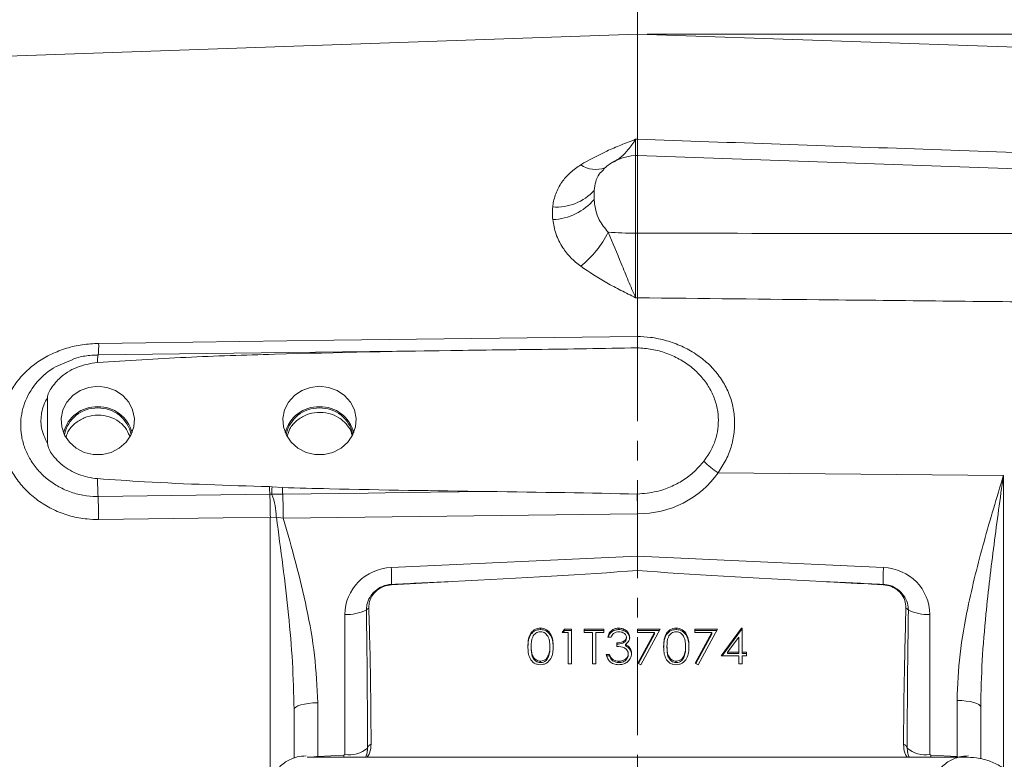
# Model space of a CAD drawing. Header units: inches. Extents: x 0.3 to 33.9, y 0.2 to 21.6.
# Tile 13 of 23: x 20.2 to 25.2, y 8.9 to 12.7. Entities that reach past the tile are written whole.
import ezdxf

# ---------------------------------------------------------------- set-up
doc = ezdxf.new("R2010")
doc.units = ezdxf.units.IN
doc.header["$MEASUREMENT"] = 0
doc.linetypes.add('CENTERX2', pattern=[0.8, 0.5, -0.1, 0.1, -0.1])
doc.layers.add('SLD-0', color=7, linetype='Continuous', lineweight=15)
doc.styles.add('SLDTEXTSTYLE0', font='TXT', dxfattribs={"width": 0.75})
doc.dimstyles.new('SLDDIMSTYLE0', dxfattribs={"dimtxt": 0.25, "dimasz": 0.13, "dimexe": 0, "dimexo": 0.0625, "dimgap": 0.0625, "dimtad": 0, "dimtih": 1, "dimtoh": 1, "dimrnd": 1e-09, "dimzin": 12, "dimdsep": 46, "dimtxsty": 'SLDTEXTSTYLE0', "dimsah": 1, "dimcen": 0.09, "dimadec": 0, "dimazin": 3, "dimtfac": 1, "dimtofl": 0, "dimtmove": 0, "dimatfit": 3, "dimfxl": 1, "dimfrac": 2, "dimtolj": 1, "dimtzin": 12, "dimarcsym": 0})

# ---------------------------------------------------------------- blocks, each defined once
blk = doc.blocks.new('_D_6')
at = {"layer": 'SLD-0'}
for p, q in [((25.8935, 12.5166), (25.8935, 13.5957)), ((24.2195, 13.5075), (24.1687, 13.5075)), ((24.1687, 13.5075), (24.1687, 13.1106)), ((24.993, 13.5075), (25.0437, 13.5075)), ((25.0437, 13.5075), (25.0437, 13.1106)), ((23.319, 13.4707), (24.0799, 13.4707)), ((25.8935, 13.4707), (25.1325, 13.4707)), ((24.1687, 13.1106), (24.2195, 13.1106)), ((25.0437, 13.1106), (24.993, 13.1106))]:
    blk.add_line(p, q, dxfattribs=at)
for points in [[(23.319, 13.4707), (23.449, 13.4507), (23.449, 13.4907)], [(25.8935, 13.4707), (25.7635, 13.4907), (25.7635, 13.4507)]]:
    blk.add_solid(points, dxfattribs=at)
at = {"layer": 'SLD-0', "char_height": 0.25, "attachment_point": 1, "style": 'SLDTEXTSTYLE0'}
for s, insert in [('2.57', (24.1814, 13.8805, -2.4475)), ('65.4', (24.283, 13.4329, -2.4475))]:
    blk.add_mtext(s, dxfattribs=dict(at, insert=insert))
blk = doc.blocks.new('_D_7')
at = {"layer": 'SLD-0'}
for p, q in [((27.3015, 11.1869), (27.3015, 14.7768)), ((24.8311, 14.6886), (24.7803, 14.6886)), ((24.7803, 14.6886), (24.7803, 14.2917)), ((25.7893, 14.6886), (25.8401, 14.6886)), ((25.8401, 14.6886), (25.8401, 14.2917)), ((23.319, 14.6518), (24.6916, 14.6518)), ((27.3015, 14.6518), (25.9289, 14.6518)), ((24.7803, 14.2917), (24.8311, 14.2917)), ((25.8401, 14.2917), (25.7893, 14.2917))]:
    blk.add_line(p, q, dxfattribs=at)
for points in [[(23.319, 14.6518), (23.449, 14.6318), (23.449, 14.6718)], [(27.3015, 14.6518), (27.1715, 14.6718), (27.1715, 14.6318)]]:
    blk.add_solid(points, dxfattribs=at)
at = {"layer": 'SLD-0', "char_height": 0.25, "attachment_point": 1, "style": 'SLDTEXTSTYLE0'}
for s, insert in [('3.98', (24.8854, 15.0616, -2.4475)), ('101.2', (24.8946, 14.614, -2.4475))]:
    blk.add_mtext(s, dxfattribs=dict(at, insert=insert))
blk = doc.blocks.new('_D_8')
at = {"layer": 'SLD-0'}
for p, q in [((18.751, 11.6936), (18.751, 13.5957)), ((20.5559, 13.5075), (20.5051, 13.5075)), ((20.5051, 13.5075), (20.5051, 13.1106)), ((21.5141, 13.5075), (21.5649, 13.5075)), ((21.5649, 13.5075), (21.5649, 13.1106)), ((18.751, 13.4707), (20.4163, 13.4707)), ((23.319, 13.4707), (21.6536, 13.4707)), ((20.5051, 13.1106), (20.5559, 13.1106)), ((21.5649, 13.1106), (21.5141, 13.1106))]:
    blk.add_line(p, q, dxfattribs=at)
for points in [[(18.751, 13.4707), (18.881, 13.4507), (18.881, 13.4907)], [(23.319, 13.4707), (23.189, 13.4907), (23.189, 13.4507)]]:
    blk.add_solid(points, dxfattribs=at)
at = {"layer": 'SLD-0', "char_height": 0.25, "attachment_point": 1, "style": 'SLDTEXTSTYLE0'}
for s, insert in [('4.57', (20.6101, 13.8805, -2.4475)), ('116.0', (20.6193, 13.4329, -2.4475))]:
    blk.add_mtext(s, dxfattribs=dict(at, insert=insert))
blk = doc.blocks.new('_D_9')
at = {"layer": 'SLD-0'}
for p, q in [((16.396, 10.1383), (16.396, 14.7768)), ((19.3784, 14.6886), (19.3276, 14.6886)), ((19.3276, 14.6886), (19.3276, 14.2917)), ((20.3366, 14.6886), (20.3874, 14.6886)), ((20.3874, 14.6886), (20.3874, 14.2917)), ((16.396, 14.6518), (19.2388, 14.6518)), ((23.319, 14.6518), (20.4761, 14.6518)), ((19.3276, 14.2917), (19.3784, 14.2917)), ((20.3874, 14.2917), (20.3366, 14.2917))]:
    blk.add_line(p, q, dxfattribs=at)
for points in [[(16.396, 14.6518), (16.526, 14.6318), (16.526, 14.6718)], [(23.319, 14.6518), (23.189, 14.6718), (23.189, 14.6318)]]:
    blk.add_solid(points, dxfattribs=at)
at = {"layer": 'SLD-0', "char_height": 0.25, "attachment_point": 1, "style": 'SLDTEXTSTYLE0'}
for s, insert in [('6.92', (19.4326, 15.0616, -2.4475)), ('175.8', (19.4418, 14.614, -2.4475))]:
    blk.add_mtext(s, dxfattribs=dict(at, insert=insert))
blk = doc.blocks.new('_D_11')
at = {"layer": 'SLD-0'}
for p, q in [((23.369, 12.6045), (30.951, 12.6045)), ((30.826, 12.6045), (30.826, 9.2256)), ((30.3469, 8.8515), (30.2962, 8.8515)), ((30.2962, 8.8515), (30.2962, 8.4547)), ((31.3051, 8.8515), (31.3559, 8.8515)), ((31.3559, 8.8515), (31.3559, 8.4547)), ((30.2962, 8.4547), (30.3469, 8.4547)), ((31.3559, 8.4547), (31.3051, 8.4547)), ((30.826, 5.0249), (30.826, 8.4039)), ((26.866, 5.0249), (30.951, 5.0249))]:
    blk.add_line(p, q, dxfattribs=at)
for points in [[(30.826, 12.6045), (30.806, 12.4745), (30.846, 12.4745)], [(30.826, 5.0249), (30.846, 5.1549), (30.806, 5.1549)]]:
    blk.add_solid(points, dxfattribs=at)
at = {"layer": 'SLD-0', "char_height": 0.25, "attachment_point": 1, "style": 'SLDTEXTSTYLE0'}
for s, insert in [('7.58', (30.4012, 9.2246, -2.4475)), ('192.5', (30.4104, 8.7769, -2.4475))]:
    blk.add_mtext(s, dxfattribs=dict(at, insert=insert))

msp = doc.modelspace()

# ---------------------------------------------------------------- linework, layer by layer
at = {"color": 7, "linetype": 'Continuous', "lineweight": 15}
for p, q in [((23.319, 12.6045), (19.7703, 12.4806)), ((25.5232, 12.5276), (23.319, 12.6045)), ((23.319, 12.0686), (23.319, 12.6045)), ((23.3102, 12.0683), (23.319, 12.0686)), ((23.319, 11.9856), (23.3102, 11.9853)), ((25.5232, 11.9086), (23.319, 11.9856)), ((23.319, 11.9856), (23.319, 11.5901)), ((23.3102, 11.5901), (23.319, 11.5901)), ((23.319, 11.2607), (23.3102, 11.2606)), ((23.319, 11.0641), (23.319, 11.2607)), ((23.319, 11.0641), (23.319, 11.064)), ((22.3699, 10.9923), (20.5701, 10.9695)), ((20.3122, 10.5187), (20.3122, 10.7522)), ((25.1848, 10.3555), (23.7306, 10.3695)), ((21.444, 10.2985), (21.457, 10.2976)), ((21.457, 10.2976), (21.5102, 10.2938)), ((21.4455, 10.2597), (20.5703, 10.2487)), ((21.5115, 10.2607), (21.4564, 10.2595)), ((21.479, 10.1432), (21.4483, 10.1421)), ((21.5142, 10.1375), (21.479, 10.1432)), ((23.319, 10.1602), (21.5142, 10.1375)), ((23.319, 9.945), (23.319, 10.1602)), ((23.319, 10.1602), (23.319, 10.1602)), ((22.0646, 9.887), (23.319, 9.945)), ((23.319, 9.945), (24.5733, 9.887)), ((23.319, 9.945), (23.319, 9.8711)), ((22.3746, 9.815), (22.066, 9.7988)), ((21.8282, 8.9348), (21.8282, 9.6478)), ((24.8098, 9.6478), (24.8098, 8.9348)), ((22.8247, 9.5706), (22.8247, 9.5778)), ((22.9365, 9.555), (22.9477, 9.5732)), ((22.9658, 9.555), (22.9365, 9.555)), ((22.9409, 9.555), (22.9477, 9.566)), ((22.9477, 9.5732), (22.9828, 9.5732)), ((22.9477, 9.566), (22.9477, 9.5732)), ((22.9477, 9.566), (22.9828, 9.566)), ((22.9658, 9.3958), (22.9658, 9.555)), ((22.9828, 9.5732), (22.9828, 9.3958)), ((23.0486, 9.5732), (23.1485, 9.5732)), ((23.0486, 9.555), (23.0486, 9.5732)), ((23.0486, 9.566), (23.1485, 9.566)), ((23.09, 9.555), (23.0486, 9.555)), ((23.09, 9.3958), (23.09, 9.555)), ((23.107, 9.555), (23.107, 9.3958)), ((23.1485, 9.555), (23.107, 9.555)), ((23.1485, 9.5732), (23.1485, 9.555)), ((23.2245, 9.5706), (23.2245, 9.5778)), ((23.319, 9.5732), (23.4359, 9.5732)), ((23.319, 9.555), (23.319, 9.5732)), ((23.319, 9.566), (23.432, 9.566)), ((23.407, 9.555), (23.319, 9.555)), ((23.3213, 9.3988), (23.407, 9.555)), ((23.3244, 9.3973), (23.407, 9.5478)), ((23.4359, 9.5732), (23.336, 9.3913)), ((23.407, 9.5478), (23.407, 9.555)), ((23.5165, 9.5706), (23.5165, 9.5778)), ((23.6113, 9.5732), (23.7282, 9.5732)), ((23.6113, 9.555), (23.6113, 9.5732)), ((23.6113, 9.566), (23.7243, 9.566)), ((23.6993, 9.555), (23.6113, 9.555)), ((23.6136, 9.3988), (23.6993, 9.555)), ((23.6167, 9.3973), (23.6993, 9.5478)), ((23.7282, 9.5732), (23.6283, 9.3913)), ((23.6993, 9.5478), (23.6993, 9.555)), ((23.7453, 9.4368), (23.849, 9.5778)), ((23.7505, 9.4368), (23.849, 9.5706)), ((23.849, 9.5778), (23.8524, 9.5778)), ((23.849, 9.5706), (23.849, 9.5778)), ((23.849, 9.5706), (23.8524, 9.5706)), ((23.8524, 9.5778), (23.8524, 9.4549)), ((23.185, 9.5323), (23.1679, 9.5323)), ((23.2142, 9.4845), (23.2142, 9.5027)), ((23.2578, 9.488), (23.2578, 9.4952)), ((23.2629, 9.5246), (23.2629, 9.5317)), ((23.8354, 9.532), (23.7787, 9.4549)), ((23.8354, 9.4549), (23.8354, 9.532)), ((22.7782, 9.4773), (22.7782, 9.4845)), ((22.866, 9.4328), (22.866, 9.4399)), ((22.8732, 9.4773), (22.8732, 9.4845)), ((23.1606, 9.4436), (23.1777, 9.4436)), ((23.1606, 9.4364), (23.1777, 9.4364)), ((23.1777, 9.4364), (23.1777, 9.4436)), ((23.2727, 9.4398), (23.2727, 9.447)), ((23.2784, 9.4729), (23.2784, 9.48)), ((23.47, 9.4773), (23.47, 9.4845)), ((23.5578, 9.4328), (23.5578, 9.4399)), ((23.565, 9.4773), (23.565, 9.4845)), ((23.8354, 9.4368), (23.7453, 9.4368)), ((23.7787, 9.4549), (23.8354, 9.4549)), ((23.7787, 9.4478), (23.7787, 9.4549)), ((23.7787, 9.4478), (23.8354, 9.4478)), ((23.8354, 9.4478), (23.8354, 9.4549)), ((23.8354, 9.3958), (23.8354, 9.4368)), ((23.8524, 9.4549), (23.8744, 9.4549)), ((23.8524, 9.4478), (23.8524, 9.4549)), ((23.8524, 9.4478), (23.8744, 9.4478)), ((23.8524, 9.4368), (23.8524, 9.3958)), ((23.8744, 9.4368), (23.8524, 9.4368)), ((23.8744, 9.4549), (23.8744, 9.4368)), ((22.8252, 9.4023), (22.8252, 9.4095)), ((22.9828, 9.3958), (22.9658, 9.3958)), ((23.107, 9.3958), (23.09, 9.3958)), ((23.1926, 9.4119), (23.1926, 9.4191)), ((23.2243, 9.4023), (23.2243, 9.4095)), ((23.336, 9.3913), (23.3213, 9.3988)), ((23.517, 9.4023), (23.517, 9.4095)), ((23.6283, 9.3913), (23.6136, 9.3988)), ((23.8524, 9.3958), (23.8354, 9.3958)), ((21.6896, 9.1973), (21.6896, 8.9238)), ((24.9483, 8.9238), (24.9483, 9.2094)), ((21.569, 8.9165), (21.569, 9.1628)), ((25.069, 9.1749), (25.069, 8.9129)), ((21.8233, 8.93), (21.8282, 8.9348)), ((21.9429, 8.9464), (21.9407, 8.9457)), ((24.6941, 8.9664), (24.6957, 8.9521)), ((24.6961, 8.9525), (24.697, 8.9461)), ((24.8098, 8.9348), (24.8146, 8.93)), ((25.0003, 8.9206), (21.6366, 8.9206)), ((21.6896, 8.9238), (21.8233, 8.93)), ((24.8146, 8.93), (24.9483, 8.9238))]:
    msp.add_line(p, q, dxfattribs=at)
at = {"color": 8, "linetype": 'Continuous', "lineweight": 15}
for p, q in [((23.3102, 11.9853), (23.3102, 11.5901)), ((25.1848, 10.3555), (25.1848, 8.8634)), ((21.4483, 8.8598), (21.4483, 10.1421)), ((21.6896, 8.9238), (21.6897, 8.9206)), ((21.8233, 8.93), (21.8237, 8.9206)), ((24.8146, 8.93), (24.8142, 8.9206)), ((24.9483, 8.9238), (24.9482, 8.9206))]:
    msp.add_line(p, q, dxfattribs=at)
at = {"color": 7, "linetype": 'Continuous', "lineweight": 15, "flags": 128}
for points in [[(20.5732, 11.0287), (20.813, 11.0318), (21.7724, 11.0442), (23.319, 11.0641)], [(20.569, 10.8098), (20.5225, 10.8043), (20.479, 10.7882), (20.4411, 10.7626), (20.4113, 10.7289), (20.3914, 10.6894), (20.3826, 10.6464), (20.3856, 10.6028), (20.4, 10.5613), (20.4251, 10.5244), (20.4592, 10.4945), (20.5002, 10.4734), (20.5456, 10.4625), (20.5924, 10.4625), (20.6377, 10.4734), (20.6787, 10.4945), (20.7128, 10.5244), (20.7379, 10.5613), (20.7524, 10.6028), (20.7553, 10.6464), (20.7466, 10.6894), (20.7266, 10.7289), (20.6968, 10.7626), (20.6589, 10.7882), (20.6154, 10.8043), (20.569, 10.8098)], [(21.699, 10.8098), (21.6525, 10.8043), (21.609, 10.7882), (21.5711, 10.7626), (21.5413, 10.7289), (21.5214, 10.6894), (21.5126, 10.6464), (21.5156, 10.6028), (21.53, 10.5613), (21.5551, 10.5244), (21.5892, 10.4945), (21.6302, 10.4734), (21.6756, 10.4625), (21.7224, 10.4625), (21.7677, 10.4734), (21.8087, 10.4945), (21.8428, 10.5244), (21.8679, 10.5613), (21.8824, 10.6028), (21.8853, 10.6464), (21.8766, 10.6894), (21.8566, 10.7289), (21.8268, 10.7626), (21.7889, 10.7882), (21.7454, 10.8043), (21.699, 10.8098)], [(22.5547, 10.2737), (22.1196, 10.2683), (21.9467, 10.2661), (21.5115, 10.2607)], [(21.4483, 10.1421), (21.2085, 10.1392), (20.5732, 10.1312)], [(21.6896, 9.1973), (21.6658, 9.1964), (21.6431, 9.1943), (21.6223, 9.191), (21.6041, 9.1868), (21.5891, 9.1816), (21.5781, 9.1757), (21.5713, 9.1694), (21.569, 9.1628)], [(24.9483, 9.2094), (24.9721, 9.2085), (24.9948, 9.2064), (25.0157, 9.2032), (25.0339, 9.1989), (25.0488, 9.1937), (25.0599, 9.1879), (25.0667, 9.1815), (25.069, 9.1749)]]:
    msp.add_lwpolyline(points, dxfattribs=at)
at = {"color": 7, "linetype": 'Continuous', "lineweight": 15}
for centre, radius, start, end in [((23.319, 11.7354), 0.25, 92, 133.4921), ((22.9071, 11.9815), 0.2586, 265.6604, 317.8805), ((22.8775, 11.9487), 0.2895, 271.9958, 319.9014), ((22.7102, 11.8226), 0.5134, 308.5679, 333.654), ((23.3117, 13.7323), 2.1422, 266.2144, 269.9615), ((20.5641, 10.5304), 0.1752, 88.3929, 165.6463), ((20.564, 10.5313), 0.1681, 88.3112, 169.0104), ((20.5739, 10.5304), 0.1752, 14.3543, 91.6065), ((20.5739, 10.5313), 0.1681, 10.9897, 91.6887), ((21.6941, 10.5304), 0.1752, 88.3929, 165.6463), ((21.694, 10.5313), 0.1681, 88.3111, 169.0105), ((21.7039, 10.5304), 0.1752, 14.354, 91.6068), ((21.7039, 10.5313), 0.1681, 10.9895, 91.6889), ((23.9508, 10.7144), 0.4092, 224.3358, 237.4492), ((23.0665, 10.3648), 2.4989, 180.5846, 182.6614), ((23.1516, 10.345), 1.7082, 181.5627, 182.8634), ((22.3324, 10.2646), 0.8761, 177.8461, 180.3382), ((23.2523, 10.3441), 1.7428, 181.6541, 182.745), ((17.8147, 10.1227), 2.7585, 0.178, 2.6197), ((18.6831, 10.1336), 2.7653, 0.1765, 2.6134), ((21.1179, 10.1333), 0.3611, 1.5613, 20.4406), ((18.5831, 10.1342), 2.9311, 0.0642, 2.4731), ((21.0124, 9.8247), 1.054, 358.6948, 3.3916), ((25.6256, 9.8247), 1.0542, 176.6087, 181.3051), ((22.0824, 9.7982), 0.0164, 171.5885, 177.8851), ((24.5555, 9.7982), 0.0164, 2.1149, 8.4115), ((21.8421, 9.8575), 0.2102, 266.1928, 297.0836), ((21.977, 9.6333), 0.054, 119.6028, 136.6229), ((24.6609, 9.6333), 0.054, 43.3771, 60.3972), ((24.7958, 9.8575), 0.2102, 242.9164, 273.8072), ((21.9748, 8.958), 0.0321, 113.2501, 164.7465), ((24.6631, 8.958), 0.0321, 15.2535, 66.7499), ((21.8523, 9.0742), 0.1414, 260.1839, 310.3537), ((24.7857, 9.0742), 0.1414, 229.6463, 279.8161)]:
    msp.add_arc(centre, radius, start, end, dxfattribs=at)
at = {"color": 8, "linetype": 'Continuous', "lineweight": 15}
for centre, radius, start, end in [((23.1066, 12.0486), 0.134, 235.2394, 290.6815), ((20.2498, 11.0134), 0.3237, 352.1538, 2.7167), ((20.7351, 10.9402), 0.1676, 169.9266, 182.9121)]:
    msp.add_arc(centre, radius, start, end, dxfattribs=at)
at = {"color": 7, "linetype": 'Continuous', "lineweight": 15}
for centre, major_axis, ratio, start_param, end_param in [((23.3148, 10.6427), (0.4929, -0.0872), 0.962793, 4.889568, 5.863291), ((21.3633, 10.1687), (3.4254, 0), 0.032706, 0.963213, 1.21557), ((22.0732, 9.6509), (0.2415, 0.0428), 0.962793, 1.4369, 2.97279), ((24.5648, 9.6509), (0.2415, -0.0428), 0.962793, 0.168803, 1.704693), ((20.982, 9.8702), (3.1511, 0.1027), 0.035536, 5.168987, 5.546744), ((25.656, 9.8702), (3.1511, -0.1027), 0.035536, 3.878034, 4.255791), ((-10.9079, 8.395), (75.3191, 3.441), 0.001485, 5.165463, 5.170022), ((57.5459, 8.395), (75.3191, -3.441), 0.001485, 4.254756, 4.259315), ((21.824, 8.758), (0.0043, 2.6055), 0.046027, 4.792529, 5.070198), ((24.814, 8.758), (-0.0043, 2.6055), 0.046027, 1.212987, 1.490656)]:
    msp.add_ellipse(centre, major_axis=major_axis, ratio=ratio, start_param=start_param, end_param=end_param, dxfattribs=at)
at = {"color": 8, "linetype": 'Continuous', "lineweight": 15}
msp.add_ellipse((21.694, 8.869), major_axis=(0.1249, 0.0102), ratio=0.438104, start_param=1.569865, end_param=1.771679, dxfattribs=at)
at = {"color": 7, "linetype": 'Continuous', "lineweight": 15}
for points, knots in [([(23.0303, 11.9385), (23.0736, 11.9626), (23.1391, 11.9989), (23.2355, 12.0391), (23.285, 12.0586), (23.31, 12.0682), (23.3102, 12.0683)], [0, 0, 0, 0, 0.4933981, 0.745029, 0.9974526, 1, 1, 1, 1]), ([(23.319, 12.0686), (23.319, 12.0537), (23.319, 12.0236), (23.319, 11.9946), (23.319, 11.987), (23.319, 11.9833)], [0, 0, 0, 0, 0.329952, 0.67005, 1, 1, 1, 1]), ([(23.319, 12.0686), (23.8047, 12.0516), (24.5395, 12.0258), (25.2742, 11.9999), (25.5232, 11.9912)], [0, 0, 0, 0, 0.661168, 1, 1, 1, 1]), ([(22.8875, 11.7237), (22.8881, 11.7282), (22.8912, 11.7537), (22.9039, 11.7996), (22.9345, 11.8542), (22.9767, 11.9015), (23.0122, 11.926), (23.0303, 11.9385)], [0, 0, 0, 0, 0.054789, 0.306863, 0.566571, 0.779998, 1, 1, 1, 1]), ([(23.0989, 11.8081), (23.0985, 11.8007), (23.0976, 11.7859), (23.0985, 11.7701), (23.0989, 11.7623)], [0, 0, 0, 0, 0.500001, 1, 1, 1, 1]), ([(23.0989, 11.7623), (23.0992, 11.7588), (23.1006, 11.7406), (23.1068, 11.7058), (23.1244, 11.6501), (23.1532, 11.6154), (23.1702, 11.5947)], [0, 0, 0, 0, 0.061603, 0.328469, 0.601193, 1, 1, 1, 1]), ([(22.8875, 11.6594), (22.8867, 11.6702), (22.885, 11.6918), (22.8867, 11.7131), (22.8875, 11.7237)], [0, 0, 0, 0, 0.500001, 1, 1, 1, 1]), ([(23.0303, 11.4212), (23.0127, 11.4354), (22.9771, 11.4643), (22.9339, 11.52), (22.9002, 11.586), (22.8918, 11.6346), (22.8875, 11.6594)], [0, 0, 0, 0, 0.21336, 0.43352, 0.71127, 1, 1, 1, 1]), ([(23.1702, 11.5947), (23.1927, 11.5411), (23.2281, 11.4568), (23.2736, 11.3453), (23.2978, 11.2885), (23.3101, 11.2608), (23.3102, 11.2606)], [0, 0, 0, 0, 0.458943, 0.721865, 0.99767, 1, 1, 1, 1]), ([(23.3102, 11.5901), (23.3101, 11.5624), (23.3098, 11.5062), (23.3097, 11.4215), (23.3098, 11.3374), (23.3101, 11.2865), (23.3102, 11.2606)], [0, 0, 0, 0, 0.239385, 0.485722, 0.738731, 1, 1, 1, 1]), ([(23.319, 11.5901), (23.319, 11.5616), (23.319, 11.5037), (23.319, 11.4183), (23.319, 11.3352), (23.319, 11.2858), (23.319, 11.2607)], [0, 0, 0, 0, 0.246215, 0.500001, 0.746214, 1, 1, 1, 1]), ([(23.319, 11.5901), (23.7081, 11.5894), (24.4429, 11.5881), (25.1776, 11.5877), (25.5232, 11.5875)], [0, 0, 0, 0, 0.5296757, 1, 1, 1, 1]), ([(23.3102, 11.2606), (23.31, 11.2607), (23.285, 11.2733), (23.2355, 11.2983), (23.1391, 11.3488), (23.0736, 11.3923), (23.0303, 11.4212)], [0, 0, 0, 0, 0.002547, 0.254971, 0.506602, 1, 1, 1, 1]), ([(25.5232, 11.2374), (25.1172, 11.2417), (24.3825, 11.2494), (23.6477, 11.2572), (23.319, 11.2607)], [0, 0, 0, 0, 0.55255, 1, 1, 1, 1]), ([(23.319, 11.064), (23.3189, 11.0531), (23.3189, 11.0311), (23.3188, 11.0125), (23.3189, 11.0075), (23.3189, 11.0056)], [0, 0, 0, 0, 0.381475, 0.762947, 1, 1, 1, 1]), ([(23.319, 11.064), (23.3411, 11.0629), (23.3912, 11.0602), (23.4678, 11.0438), (23.5459, 11.0155), (23.6175, 10.976), (23.6804, 10.927), (23.7328, 10.8691), (23.7736, 10.8044), (23.8012, 10.734), (23.8154, 10.66), (23.8153, 10.5841), (23.8011, 10.5087), (23.7737, 10.4356), (23.745, 10.3916), (23.7306, 10.3695)], [0, 0, 0, 0, 0.0632031, 0.1431444, 0.2230807, 0.302355, 0.3816187, 0.4593966, 0.53716, 0.6140366, 0.6909035, 0.7679438, 0.8449877, 0.922487, 1, 1, 1, 1]), ([(20.5732, 10.1312), (20.5535, 10.1316), (20.5058, 10.1326), (20.4312, 10.1469), (20.3524, 10.1748), (20.2798, 10.2152), (20.2155, 10.2659), (20.1616, 10.3259), (20.1192, 10.3926), (20.0898, 10.4645), (20.0736, 10.5394), (20.0718, 10.6153), (20.084, 10.6901), (20.1104, 10.7613), (20.1497, 10.8272), (20.2009, 10.8856), (20.2623, 10.9355), (20.3322, 10.9756), (20.4087, 11.0052), (20.4898, 11.0242), (20.5454, 11.0272), (20.5732, 11.0287)], [0, 0, 0, 0, 0.038377, 0.09291, 0.147439, 0.201566, 0.255685, 0.308751, 0.361806, 0.414177, 0.466541, 0.51909, 0.571642, 0.624715, 0.677797, 0.731116, 0.784444, 0.838115, 0.891791, 0.945895, 1, 1, 1, 1]), ([(22.6688, 10.9959), (22.5888, 10.995), (22.1888, 10.9903), (21.6385, 10.979), (21.018, 10.9597), (20.7178, 10.941), (20.5677, 10.9317)], [0, 0, 0, 0, 0.114153, 0.570776, 0.785343, 1, 1, 1, 1]), ([(22.6688, 10.9959), (22.7127, 10.9964), (22.9294, 10.9989), (23.1461, 11.0026), (23.3189, 11.0056)], [0, 0, 0, 0, 0.202656, 1, 1, 1, 1]), ([(23.3189, 11.0056), (23.3437, 11.0039), (23.3934, 11.0005), (23.4656, 10.9808), (23.5332, 10.9505), (23.5939, 10.9101), (23.6456, 10.8608), (23.6862, 10.8053), (23.7147, 10.7448), (23.7353, 10.6643), (23.7308, 10.5636), (23.6953, 10.4791), (23.6652, 10.4382), (23.6581, 10.4285)], [0, 0, 0, 0, 0.085884, 0.171755, 0.257899, 0.34403, 0.427911, 0.511758, 0.59136, 0.670928, 0.816442, 0.9565, 1, 1, 1, 1]), ([(20.5701, 10.9684), (20.556, 10.9682), (20.5197, 10.9677), (20.4749, 10.9598), (20.446, 10.9492), (20.4378, 10.9462)], [0, 0, 0, 0, 0.314168, 0.80604, 1, 1, 1, 1]), ([(20.5677, 10.9317), (20.5316, 10.9255), (20.4595, 10.9131), (20.3764, 10.8585), (20.3328, 10.8045), (20.3151, 10.77), (20.3128, 10.7563), (20.3122, 10.7522)], [0, 0, 0, 0, 0.322606, 0.642639, 0.869131, 0.960935, 1, 1, 1, 1]), ([(20.3122, 10.7522), (20.3056, 10.7398), (20.2863, 10.7032), (20.2774, 10.6504), (20.282, 10.5829), (20.2996, 10.5455), (20.3122, 10.5187)], [0, 0, 0, 0, 0.169372, 0.500138, 0.642092, 1, 1, 1, 1]), ([(20.7315, 10.5568), (20.7246, 10.5719), (20.7102, 10.6034), (20.668, 10.639), (20.6149, 10.661), (20.5562, 10.6653), (20.4989, 10.6519), (20.4504, 10.6216), (20.4182, 10.5863), (20.4105, 10.5603), (20.4079, 10.5516)], [0, 0, 0, 0, 0.123653, 0.258367, 0.393563, 0.528756, 0.66359, 0.798199, 0.932889, 1, 1, 1, 1]), ([(21.8645, 10.5619), (21.8643, 10.5631), (21.8621, 10.5821), (21.8402, 10.6146), (21.8001, 10.6523), (21.7466, 10.6747), (21.6881, 10.6797), (21.6306, 10.6667), (21.5816, 10.637), (21.5469, 10.5985), (21.5381, 10.5686), (21.5344, 10.5561)], [0, 0, 0, 0, 0.008878, 0.136772, 0.265089, 0.393868, 0.522663, 0.651127, 0.779371, 0.90768, 1, 1, 1, 1]), ([(20.3122, 10.5187), (20.3139, 10.5114), (20.3207, 10.4828), (20.3579, 10.4323), (20.4251, 10.3777), (20.5022, 10.3474), (20.5512, 10.3413), (20.5677, 10.3393)], [0, 0, 0, 0, 0.070467, 0.277117, 0.56329, 0.852377, 1, 1, 1, 1]), ([(23.6581, 10.4285), (23.6427, 10.4106), (23.6115, 10.3744), (23.5534, 10.3304), (23.4883, 10.2958), (23.4101, 10.2687), (23.3519, 10.2636), (23.3188, 10.2607)], [0, 0, 0, 0, 0.185118, 0.375609, 0.56021, 0.750399, 1, 1, 1, 1]), ([(20.5677, 10.3393), (20.6475, 10.3338), (20.9392, 10.3138), (21.2316, 10.3049), (21.444, 10.2985)], [0, 0, 0, 0, 0.273569, 1, 1, 1, 1]), ([(24.9483, 9.2094), (24.9517, 9.288), (24.9585, 9.4461), (25.0071, 9.7165), (25.0831, 10.0193), (25.1506, 10.2427), (25.1846, 10.3549), (25.1848, 10.3555)], [0, 0, 0, 0, 0.200948, 0.404035, 0.700761, 0.998253, 1, 1, 1, 1]), ([(25.1848, 10.3555), (25.1847, 10.3549), (25.1682, 10.239), (25.1354, 10.0051), (25.0983, 9.6905), (25.0742, 9.4131), (25.0707, 9.2544), (25.069, 9.1749)], [0, 0, 0, 0, 0.0018067, 0.3024429, 0.6043195, 0.8018447, 1, 1, 1, 1]), ([(21.5102, 10.2938), (21.5902, 10.2917), (21.9383, 10.2825), (22.2865, 10.2775), (22.5547, 10.2737)], [0, 0, 0, 0, 0.229721, 1, 1, 1, 1]), ([(21.4564, 10.2595), (21.4547, 10.2595), (21.4511, 10.2597), (21.4475, 10.2597), (21.4455, 10.2597)], [0, 0, 0, 0, 0.44896, 1, 1, 1, 1]), ([(23.3188, 10.2607), (23.3188, 10.2537), (23.3188, 10.2353), (23.3189, 10.2001), (23.3189, 10.1735), (23.319, 10.1602)], [0, 0, 0, 0, 0.230653, 0.615324, 1, 1, 1, 1]), ([(21.569, 9.1628), (21.5671, 9.2436), (21.5635, 9.4055), (21.5413, 9.65), (21.513, 9.8965), (21.4903, 10.0609), (21.479, 10.1432)], [0, 0, 0, 0, 0.243652, 0.488293, 0.743873, 1, 1, 1, 1]), ([(21.5142, 10.1375), (21.5362, 10.0614), (21.5801, 9.9091), (21.6354, 9.6768), (21.679, 9.4397), (21.686, 9.2783), (21.6896, 9.1973)], [0, 0, 0, 0, 0.247523, 0.495355, 0.746644, 1, 1, 1, 1]), ([(21.9378, 9.6704), (21.9383, 9.6791), (21.9397, 9.7021), (21.9529, 9.7339), (21.9771, 9.7647), (22.0094, 9.788), (22.042, 9.7987), (22.0614, 9.8003), (22.0662, 9.8006)], [0, 0, 0, 0, 0.133792, 0.349994, 0.507744, 0.714733, 0.929626, 1, 1, 1, 1]), ([(22.066, 9.7988), (22.0524, 9.7969), (22.0253, 9.7929), (21.99, 9.7713), (21.9639, 9.7409), (21.9513, 9.7086), (21.9506, 9.6879), (21.9504, 9.6802)], [0, 0, 0, 0, 0.215697, 0.431706, 0.649625, 0.869325, 1, 1, 1, 1]), ([(24.5719, 9.7988), (24.567, 9.7991), (24.542, 9.8005), (24.4391, 9.806), (24.3412, 9.811), (24.2634, 9.815)], [0, 0, 0, 0, 0.048249, 0.242972, 1, 1, 1, 1]), ([(24.5718, 9.8006), (24.5837, 9.7992), (24.6095, 9.796), (24.64, 9.7803), (24.6678, 9.7572), (24.6896, 9.7266), (24.6994, 9.6939), (24.7, 9.6749), (24.7001, 9.6704)], [0, 0, 0, 0, 0.175562, 0.377502, 0.49269, 0.711013, 0.929956, 1, 1, 1, 1]), ([(24.6876, 9.6802), (24.6866, 9.6933), (24.6847, 9.7194), (24.6644, 9.7547), (24.6337, 9.7817), (24.6007, 9.7958), (24.5795, 9.798), (24.5719, 9.7988)], [0, 0, 0, 0, 0.220211, 0.44058, 0.660997, 0.880134, 1, 1, 1, 1]), ([(21.9504, 9.6802), (21.9523, 9.6131), (21.9589, 9.3822), (21.9608, 9.1513), (21.9622, 8.9875)], [0, 0, 0, 0, 0.290691, 1, 1, 1, 1]), ([(24.6758, 8.9875), (24.6758, 8.9983), (24.6762, 9.0804), (24.6781, 9.3113), (24.6838, 9.5314), (24.6876, 9.6802)], [0, 0, 0, 0, 0.046774, 0.355545, 1, 1, 1, 1]), ([(22.7611, 9.4844), (22.7614, 9.4948), (22.7619, 9.5155), (22.7687, 9.541), (22.7805, 9.5588), (22.7928, 9.5694), (22.808, 9.5765), (22.8191, 9.5773), (22.8247, 9.5778)], [0, 0, 0, 0, 0.250526, 0.500164, 0.625272, 0.750198, 0.875111, 1, 1, 1, 1]), ([(22.7611, 9.4773), (22.7614, 9.4876), (22.7619, 9.5083), (22.7687, 9.5339), (22.7805, 9.5516), (22.7928, 9.5622), (22.808, 9.5693), (22.8191, 9.5702), (22.8247, 9.5706)], [0, 0, 0, 0, 0.250526, 0.500164, 0.625272, 0.750198, 0.875111, 1, 1, 1, 1]), ([(22.8252, 9.5596), (22.8209, 9.5592), (22.8122, 9.5583), (22.8006, 9.5521), (22.7914, 9.5434), (22.7788, 9.5218), (22.7785, 9.5011), (22.7782, 9.4845)], [0, 0, 0, 0, 0.125139, 0.2504182, 0.3755188, 0.5008476, 1, 1, 1, 1]), ([(22.8247, 9.5778), (22.8303, 9.5773), (22.8414, 9.5765), (22.8619, 9.5672), (22.88, 9.5462), (22.8893, 9.5157), (22.8899, 9.4949), (22.8903, 9.4844)], [0, 0, 0, 0, 0.12517, 0.250336, 0.498865, 0.749017, 1, 1, 1, 1]), ([(22.8247, 9.5706), (22.8303, 9.5702), (22.8414, 9.5693), (22.8619, 9.5601), (22.88, 9.539), (22.8893, 9.5086), (22.8899, 9.4877), (22.8903, 9.4773)], [0, 0, 0, 0, 0.12517, 0.250336, 0.498865, 0.749017, 1, 1, 1, 1]), ([(22.8732, 9.4845), (22.8725, 9.501), (22.8714, 9.5257), (22.8537, 9.55), (22.8383, 9.5583), (22.8296, 9.5591), (22.8252, 9.5596)], [0, 0, 0, 0, 0.5000713, 0.7490204, 0.8745984, 1, 1, 1, 1]), ([(23.1679, 9.5323), (23.1701, 9.5391), (23.1745, 9.5527), (23.189, 9.5678), (23.2066, 9.5764), (23.2185, 9.5773), (23.2245, 9.5778)], [0, 0, 0, 0, 0.280288, 0.559679, 0.779747, 1, 1, 1, 1]), ([(23.1709, 9.5323), (23.1723, 9.5366), (23.1761, 9.5477), (23.1891, 9.5606), (23.2066, 9.5693), (23.2185, 9.5702), (23.2245, 9.5706)], [0, 0, 0, 0, 0.1988501, 0.5098563, 0.7548242, 1, 1, 1, 1]), ([(23.2247, 9.5596), (23.2198, 9.5592), (23.2099, 9.5585), (23.1942, 9.5496), (23.1885, 9.5388), (23.185, 9.5323)], [0, 0, 0, 0, 0.280637, 0.560366, 1, 1, 1, 1]), ([(23.2245, 9.5778), (23.2322, 9.577), (23.2476, 9.5754), (23.266, 9.564), (23.2777, 9.5486), (23.2792, 9.5373), (23.28, 9.5317)], [0, 0, 0, 0, 0.280085, 0.559868, 0.7801, 1, 1, 1, 1]), ([(23.2245, 9.5706), (23.2322, 9.5698), (23.2476, 9.5683), (23.266, 9.5569), (23.2777, 9.5414), (23.2792, 9.5301), (23.28, 9.5245)], [0, 0, 0, 0, 0.280085, 0.559868, 0.7801, 1, 1, 1, 1]), ([(23.2629, 9.5317), (23.262, 9.5364), (23.26, 9.5457), (23.2455, 9.5572), (23.2326, 9.5587), (23.2247, 9.5596)], [0, 0, 0, 0, 0.278861, 0.560075, 1, 1, 1, 1]), ([(23.4529, 9.4844), (23.4532, 9.4948), (23.4537, 9.5155), (23.4605, 9.541), (23.4723, 9.5588), (23.4846, 9.5694), (23.4998, 9.5765), (23.5109, 9.5773), (23.5165, 9.5778)], [0, 0, 0, 0, 0.2505259, 0.5001641, 0.6252724, 0.7501981, 0.8751105, 1, 1, 1, 1]), ([(23.4529, 9.4773), (23.4532, 9.4876), (23.4537, 9.5083), (23.4605, 9.5339), (23.4723, 9.5516), (23.4846, 9.5622), (23.4998, 9.5693), (23.5109, 9.5702), (23.5165, 9.5706)], [0, 0, 0, 0, 0.2505259, 0.5001641, 0.6252724, 0.7501981, 0.8751105, 1, 1, 1, 1]), ([(23.517, 9.5596), (23.5127, 9.5592), (23.504, 9.5583), (23.4924, 9.5521), (23.4832, 9.5434), (23.4706, 9.5218), (23.4703, 9.5011), (23.47, 9.4845)], [0, 0, 0, 0, 0.125139, 0.250418, 0.375519, 0.500847, 1, 1, 1, 1]), ([(23.5165, 9.5778), (23.5221, 9.5773), (23.5332, 9.5765), (23.5537, 9.5672), (23.5718, 9.5462), (23.5811, 9.5157), (23.5817, 9.4949), (23.582, 9.4844)], [0, 0, 0, 0, 0.12517, 0.250336, 0.498865, 0.749017, 1, 1, 1, 1]), ([(23.5165, 9.5706), (23.5221, 9.5702), (23.5332, 9.5693), (23.5537, 9.5601), (23.5718, 9.539), (23.5811, 9.5086), (23.5817, 9.4877), (23.582, 9.4773)], [0, 0, 0, 0, 0.12517, 0.250336, 0.498865, 0.749017, 1, 1, 1, 1]), ([(23.565, 9.4845), (23.5643, 9.501), (23.5632, 9.5257), (23.5455, 9.55), (23.5301, 9.5583), (23.5214, 9.5591), (23.517, 9.5596)], [0, 0, 0, 0, 0.5000713, 0.7490204, 0.8745984, 1, 1, 1, 1]), ([(23.2142, 9.5027), (23.225, 9.5036), (23.2411, 9.505), (23.2568, 9.5154), (23.2622, 9.5243), (23.2627, 9.5292), (23.2629, 9.5317)], [0, 0, 0, 0, 0.499419, 0.749016, 0.874544, 1, 1, 1, 1]), ([(23.2142, 9.4955), (23.225, 9.4965), (23.2411, 9.4979), (23.2568, 9.5083), (23.2622, 9.5171), (23.2627, 9.5221), (23.2629, 9.5246)], [0, 0, 0, 0, 0.499418, 0.749016, 0.874544, 1, 1, 1, 1]), ([(23.28, 9.5317), (23.2797, 9.5276), (23.2791, 9.5194), (23.2722, 9.5058), (23.2633, 9.4992), (23.2578, 9.4952)], [0, 0, 0, 0, 0.28051, 0.560792, 1, 1, 1, 1]), ([(23.2578, 9.4952), (23.2622, 9.493), (23.2701, 9.4892), (23.2759, 9.4828), (23.2784, 9.48)], [0, 0, 0, 0, 0.559798, 1, 1, 1, 1]), ([(23.2578, 9.488), (23.2622, 9.4858), (23.2701, 9.482), (23.2759, 9.4757), (23.2784, 9.4729)], [0, 0, 0, 0, 0.559798, 1, 1, 1, 1]), ([(22.8247, 9.3913), (22.8191, 9.3917), (22.808, 9.3925), (22.7879, 9.4018), (22.7701, 9.423), (22.762, 9.4534), (22.7614, 9.4741), (22.7611, 9.4844)], [0, 0, 0, 0, 0.1251809, 0.2503507, 0.4987773, 0.7489451, 1, 1, 1, 1]), ([(22.7782, 9.4845), (22.7784, 9.4764), (22.7787, 9.4602), (22.7837, 9.4361), (22.7968, 9.4189), (22.8122, 9.4108), (22.8209, 9.4099), (22.8252, 9.4095)], [0, 0, 0, 0, 0.251085, 0.50137, 0.749628, 0.874877, 1, 1, 1, 1]), ([(22.7782, 9.4773), (22.7784, 9.4692), (22.7787, 9.453), (22.7837, 9.4289), (22.7968, 9.4117), (22.8122, 9.4036), (22.8209, 9.4027), (22.8252, 9.4023)], [0, 0, 0, 0, 0.251085, 0.50137, 0.749628, 0.874877, 1, 1, 1, 1]), ([(22.8903, 9.4844), (22.8899, 9.474), (22.8893, 9.4532), (22.8801, 9.4227), (22.8618, 9.4018), (22.8414, 9.3925), (22.8303, 9.3917), (22.8247, 9.3913)], [0, 0, 0, 0, 0.251002, 0.5011376, 0.7496117, 0.874807, 1, 1, 1, 1]), ([(22.8252, 9.4095), (22.8304, 9.4101), (22.8408, 9.4113), (22.8569, 9.4214), (22.8625, 9.4329), (22.866, 9.4399)], [0, 0, 0, 0, 0.280258, 0.560782, 1, 1, 1, 1]), ([(22.866, 9.4399), (22.8684, 9.4481), (22.8728, 9.4627), (22.8731, 9.4778), (22.8732, 9.4845)], [0, 0, 0, 0, 0.559599, 1, 1, 1, 1]), ([(22.866, 9.4328), (22.8684, 9.4409), (22.8728, 9.4555), (22.8731, 9.4707), (22.8732, 9.4773)], [0, 0, 0, 0, 0.559599, 1, 1, 1, 1]), ([(23.224, 9.3913), (23.2153, 9.392), (23.1979, 9.3934), (23.1773, 9.407), (23.1654, 9.4249), (23.1622, 9.4374), (23.1606, 9.4436)], [0, 0, 0, 0, 0.2798858, 0.5589782, 0.779262, 1, 1, 1, 1]), ([(23.1777, 9.4436), (23.1794, 9.4384), (23.1825, 9.4292), (23.1895, 9.4222), (23.1926, 9.4191)], [0, 0, 0, 0, 0.560695, 1, 1, 1, 1]), ([(23.1777, 9.4364), (23.1794, 9.4313), (23.1825, 9.4221), (23.1895, 9.415), (23.1926, 9.4119)], [0, 0, 0, 0, 0.560695, 1, 1, 1, 1]), ([(23.2727, 9.447), (23.2724, 9.4501), (23.2719, 9.4563), (23.2659, 9.4675), (23.2483, 9.4827), (23.2278, 9.4838), (23.2142, 9.4845)], [0, 0, 0, 0, 0.125586, 0.251191, 0.500605, 1, 1, 1, 1]), ([(23.2897, 9.4485), (23.2884, 9.4398), (23.2856, 9.4224), (23.2678, 9.4033), (23.2461, 9.3929), (23.2314, 9.3918), (23.224, 9.3913)], [0, 0, 0, 0, 0.279304, 0.558838, 0.779277, 1, 1, 1, 1]), ([(23.2243, 9.4095), (23.2309, 9.4099), (23.2441, 9.4107), (23.26, 9.4199), (23.2708, 9.4325), (23.2721, 9.4422), (23.2727, 9.447)], [0, 0, 0, 0, 0.2805993, 0.5601511, 0.7803033, 1, 1, 1, 1]), ([(23.2243, 9.4023), (23.2309, 9.4027), (23.2441, 9.4035), (23.26, 9.4127), (23.2708, 9.4254), (23.2721, 9.435), (23.2727, 9.4398)], [0, 0, 0, 0, 0.2805993, 0.5601511, 0.7803033, 1, 1, 1, 1]), ([(23.2784, 9.48), (23.282, 9.4746), (23.2886, 9.4649), (23.2894, 9.4535), (23.2897, 9.4485)], [0, 0, 0, 0, 0.559418, 1, 1, 1, 1]), ([(23.2784, 9.4729), (23.282, 9.4674), (23.2886, 9.4577), (23.2894, 9.4464), (23.2897, 9.4414)], [0, 0, 0, 0, 0.559418, 1, 1, 1, 1]), ([(23.5165, 9.3913), (23.5109, 9.3917), (23.4998, 9.3925), (23.4796, 9.4018), (23.4619, 9.423), (23.4538, 9.4534), (23.4532, 9.4741), (23.4529, 9.4844)], [0, 0, 0, 0, 0.125181, 0.250351, 0.498777, 0.748945, 1, 1, 1, 1]), ([(23.47, 9.4845), (23.4702, 9.4764), (23.4705, 9.4602), (23.4755, 9.4361), (23.4886, 9.4189), (23.504, 9.4108), (23.5127, 9.4099), (23.517, 9.4095)], [0, 0, 0, 0, 0.251085, 0.50137, 0.749628, 0.874877, 1, 1, 1, 1]), ([(23.47, 9.4773), (23.4702, 9.4692), (23.4705, 9.453), (23.4755, 9.4289), (23.4886, 9.4117), (23.504, 9.4036), (23.5127, 9.4027), (23.517, 9.4023)], [0, 0, 0, 0, 0.251085, 0.50137, 0.749628, 0.874877, 1, 1, 1, 1]), ([(23.582, 9.4844), (23.5817, 9.474), (23.5811, 9.4532), (23.5719, 9.4227), (23.5536, 9.4018), (23.5332, 9.3925), (23.5221, 9.3917), (23.5165, 9.3913)], [0, 0, 0, 0, 0.251002, 0.5011376, 0.7496118, 0.874807, 1, 1, 1, 1]), ([(23.517, 9.4095), (23.5222, 9.4101), (23.5326, 9.4113), (23.5486, 9.4214), (23.5543, 9.4329), (23.5578, 9.4399)], [0, 0, 0, 0, 0.280258, 0.560782, 1, 1, 1, 1]), ([(23.5578, 9.4399), (23.5602, 9.4481), (23.5645, 9.4627), (23.5649, 9.4778), (23.565, 9.4845)], [0, 0, 0, 0, 0.559599, 1, 1, 1, 1]), ([(23.5578, 9.4328), (23.5602, 9.4409), (23.5645, 9.4555), (23.5649, 9.4707), (23.565, 9.4773)], [0, 0, 0, 0, 0.559599, 1, 1, 1, 1]), ([(22.8252, 9.4023), (22.8304, 9.4029), (22.8408, 9.4041), (22.8569, 9.4142), (22.8625, 9.4257), (22.866, 9.4328)], [0, 0, 0, 0, 0.280258, 0.560782, 1, 1, 1, 1]), ([(23.1926, 9.4191), (23.198, 9.4159), (23.2078, 9.4102), (23.2193, 9.4097), (23.2243, 9.4095)], [0, 0, 0, 0, 0.558748, 1, 1, 1, 1]), ([(23.1926, 9.4119), (23.198, 9.4087), (23.2078, 9.403), (23.2193, 9.4025), (23.2243, 9.4023)], [0, 0, 0, 0, 0.558748, 1, 1, 1, 1]), ([(23.517, 9.4023), (23.5222, 9.4029), (23.5326, 9.4041), (23.5486, 9.4142), (23.5543, 9.4257), (23.5578, 9.4328)], [0, 0, 0, 0, 0.280258, 0.560782, 1, 1, 1, 1]), ([(21.9622, 8.9875), (21.9612, 8.9716), (21.9597, 8.9476), (21.9462, 8.9275), (21.9416, 8.9206)], [0, 0, 0, 0, 0.66017, 1, 1, 1, 1]), ([(24.694, 8.9206), (24.6939, 8.9208), (24.6835, 8.9331), (24.6777, 8.9573), (24.6762, 8.9801), (24.6758, 8.9875)], [0, 0, 0, 0, 0.007445, 0.678134, 1, 1, 1, 1]), ([(21.9423, 8.9522), (21.9423, 8.9506), (21.9424, 8.94), (21.9371, 8.9295), (21.9327, 8.9206)], [0, 0, 0, 0, 0.157833, 1, 1, 1, 1]), ([(21.9343, 8.9206), (21.9347, 8.9213), (21.9402, 8.9307), (21.9413, 8.9419), (21.9422, 8.9523)], [0, 0, 0, 0, 0.0684911, 1, 1, 1, 1]), ([(21.9424, 8.9521), (21.9428, 8.9532), (21.9442, 8.9578), (21.944, 8.9627), (21.9438, 8.9664)], [0, 0, 0, 0, 0.222313, 1, 1, 1, 1]), ([(24.7056, 8.9206), (24.704, 8.9233), (24.6978, 8.9334), (24.6965, 8.9442), (24.6956, 8.9521)], [0, 0, 0, 0, 0.263101, 1, 1, 1, 1]), ([(21.631, 8.9267), (21.6156, 8.9257), (21.5941, 8.9243), (21.5639, 8.9153), (21.5392, 8.9047), (21.5123, 8.8873), (21.4878, 8.8643), (21.4669, 8.8355), (21.4527, 8.8015), (21.4457, 8.7759), (21.4465, 8.7623), (21.4465, 8.7615)], [0, 0, 0, 0, 0.164609, 0.230667, 0.340423, 0.454969, 0.578664, 0.709286, 0.846569, 0.990921, 1, 1, 1, 1]), ([(25.006, 8.9267), (24.9906, 8.9257), (24.9691, 8.9243), (24.9389, 8.9153), (24.9142, 8.9047), (24.8873, 8.8873), (24.8628, 8.8643), (24.8419, 8.8355), (24.8277, 8.8015), (24.8207, 8.7759), (24.8215, 8.7623), (24.8215, 8.7615)], [0, 0, 0, 0, 0.164608, 0.230666, 0.340422, 0.454968, 0.578664, 0.709286, 0.846569, 0.990921, 1, 1, 1, 1]), ([(25.2355, 8.819), (25.2195, 8.8345), (25.1874, 8.8655), (25.1281, 8.8971), (25.0649, 8.917), (25.0216, 8.9193), (25.0003, 8.9204)], [0, 0, 0, 0, 0.256761, 0.510731, 0.759485, 1, 1, 1, 1])]:
    msp.add_open_spline(points, degree=3, knots=knots, dxfattribs=at)
at = {"color": 8, "linetype": 'Continuous', "lineweight": 15}
for points, knots in [([(23.3102, 12.0683), (23.3101, 12.0681), (23.2978, 12.0487), (23.2736, 12.0152), (23.2351, 11.9741), (23.2071, 11.958), (23.192, 11.9493)], [0, 0, 0, 0, 0.0027416, 0.3272098, 0.6365206, 1, 1, 1, 1]), ([(23.3102, 12.0683), (23.3102, 12.0673), (23.3101, 12.0509), (23.3098, 12.0226), (23.3097, 11.9952), (23.3097, 11.9814), (23.3099, 11.9828), (23.31, 11.9832)], [0, 0, 0, 0, 0.016586, 0.293797, 0.579059, 0.864164, 1, 1, 1, 1]), ([(23.1489, 11.9142), (23.1401, 11.9066), (23.119, 11.8883), (23.1052, 11.8525), (23.101, 11.823), (23.0989, 11.8081)], [0, 0, 0, 0, 0.261082, 0.624979, 1, 1, 1, 1]), ([(20.5703, 10.2487), (20.5676, 10.2487), (20.5419, 10.2486), (20.4924, 10.2532), (20.4251, 10.2713), (20.3619, 10.3007), (20.3059, 10.3398), (20.2576, 10.3878), (20.2201, 10.4418), (20.1932, 10.5007), (20.179, 10.5576), (20.1733, 10.6331), (20.1896, 10.7253), (20.248, 10.826), (20.3326, 10.9051), (20.405, 10.9319), (20.4383, 10.9443)], [0, 0, 0, 0, 0.00745, 0.071058, 0.136699, 0.199882, 0.265067, 0.327712, 0.392367, 0.452678, 0.514882, 0.563193, 0.6756, 0.786686, 0.90154, 1, 1, 1, 1])]:
    msp.add_open_spline(points, degree=3, knots=knots, dxfattribs=at)
at = {"layer": 'SLD-0', "linetype": 'CENTERX2', "lineweight": 0}
msp.add_line((23.319, 15.9322), (23.319, 2.501), dxfattribs=at)

# ---------------------------------------------------------------- dimensions: what is measured, and where the dimension line sits
at = {"layer": 'SLD-0'}
for base, p2, picture, middle in [((16.396, 14.6518), (16.396, 10.0883), '_D_9', (19.8575, 14.6518)), ((18.751, 13.4707), (18.751, 11.6436), '_D_8', (21.035, 13.4707)), ((25.8935, 13.4707), (25.8935, 12.4666), '_D_6', (24.6062, 13.4707)), ((27.3015, 14.6518), (27.3015, 11.1369), '_D_7', (25.3102, 14.6518))]:
    dim = msp.add_linear_dim(base=base, p1=(23.319, 15.9322), p2=p2, dimstyle='SLDDIMSTYLE0', dxfattribs=at)
    dim.commit()
    dim.dimension.update_dxf_attribs({"geometry": picture, "text_midpoint": middle, "dimtype": 160})
dim = msp.add_linear_dim(base=(30.826, 12.6045), p1=(26.816, 5.0249), p2=(23.319, 12.6045), angle=90, dimstyle='SLDDIMSTYLE0', dxfattribs=at)
dim.commit()
dim.dimension.update_dxf_attribs({"geometry": '_D_11', "text_midpoint": (30.826, 8.8147), "dimtype": 160})

doc.saveas('drawing.dxf')
